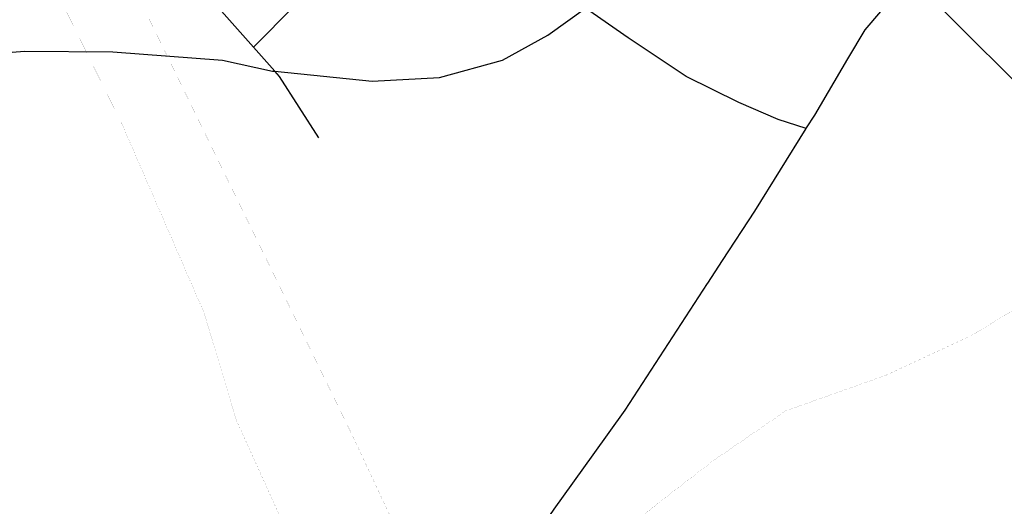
# Model space of a CAD drawing. Header units: feet. Extents: x 2045852 to 2423567, y 671180 to 1091522.
# Tile 76 of 101: x 2250161 to 2252421, y 918346 to 919462. Entities that reach past the tile are written whole.
import ezdxf

# ---------------------------------------------------------------- set-up
doc = ezdxf.new("R2010")
doc.units = ezdxf.units.FT
doc.header["$MEASUREMENT"] = 0
doc.linetypes.add('rr2', pattern=[0])
for name, color, linetype in [('GM_X_City_Street', 7, 'Continuous'), ('GM_X_Rail_Line', 7, 'rr2'), ('GM_X_State_Route', 1, 'Continuous')]:
    doc.layers.add(name, color=color, linetype=linetype)

msp = doc.modelspace()

# ---------------------------------------------------------------- linework, layer by layer
at = {"layer": 'GM_X_City_Street', "flags": 128}
for points in [[(2250697.7, 919399.2), (2250792.7, 919494.7), (2250962, 919661.5), (2251032, 919731.4)], [(2251965.9, 919213), (2251901.9, 919233.3), (2251811.4, 919272), (2251690.6, 919332.2), (2251557.3, 919420.3), (2251459.9, 919488.7), (2251395.6, 919534), (2251258.4, 919634.3)], [(2251966.7, 919214.1), (2251985.8, 919243.5), (2252062, 919372.2), (2252101.4, 919438.6), (2252205, 919560.3)], [(2249926.2, 919370.1), (2250172.3, 919390.3), (2250374.5, 919388.5), (2250626.9, 919369.3), (2250741.2, 919344.4), (2250746.6, 919343.9), (2250969.9, 919321.1), (2251124.6, 919329.7), (2251269.2, 919369.2), (2251373.4, 919426.9), (2251459.9, 919488.7), (2251463.9, 919491.6), (2251464.4, 919492.1)], [(2250847.3, 919191), (2250757.2, 919331.9), (2250746.6, 919343.9), (2250697.7, 919399.2), (2250624.5, 919482.1), (2250623.5, 919483.2)], [(2251740.4, 918858.4), (2251774.1, 918910.3), (2251848.6, 919023.4), (2251965.9, 919213), (2251966.7, 919214.1)], [(2250396.3, 917246.5), (2250546.2, 917398.7), (2250756.6, 917595.2), (2250800.4, 917641.9), (2250845, 917689.5), (2250957.3, 917808.6), (2251154.2, 918004.1), (2251180.1, 918040.5), (2251251.5, 918141), (2251387.6, 918340.2), (2251477.2, 918464.3), (2251551, 918566.6), (2251739.8, 918857.5), (2251740.4, 918858.4)]]:
    msp.add_lwpolyline(points, dxfattribs=at)
at = {"layer": 'GM_X_Rail_Line', "ltscale": 0.125, "const_width": 0.18, "flags": 128}
for points in [[(2250961, 917324.6), (2250967.3, 917435.1), (2250940, 917607.2), (2250914.1, 917751.2), (2250841.9, 918026.5), (2250791, 918251.3), (2250658, 918544.7), (2250584.2, 918790.2), (2250396, 919222.6), (2249860.4, 920305.8), (2249807.5, 920460.9), (2249773.9, 920629.3), (2249741.2, 920771), (2249641.6, 921138.5)], [(2251182.8, 917959.1), (2250923.6, 918511.1), (2250487.2, 919404.5), (2250008.2, 920382.1), (2249641.6, 921138.5)], [(2251182.8, 917959.1), (2251271.9, 918052.6), (2251386.6, 918149.7), (2251489.8, 918244), (2251636.3, 918361.4), (2251753.7, 918451.6), (2251919.2, 918565.3), (2252149.5, 918647.1), (2252341.9, 918736.4), (2252535.4, 918851.5), (2252675, 918872.5), (2252794.8, 918866.8), (2252885.8, 918829.1), (2253000.6, 918734), (2253129.4, 918595.1), (2253523.1, 918216.3)]]:
    msp.add_lwpolyline(points, dxfattribs=at)
at = {"layer": 'GM_X_State_Route', "flags": 128}
msp.add_lwpolyline([(2251794.2, 919970.8), (2251868.2, 919896.9), (2252205, 919560.3), (2252561.9, 919203.7), (2252886.9, 918878.5), (2252901.1, 918891.2)], dxfattribs=at)

doc.saveas('drawing.dxf')
